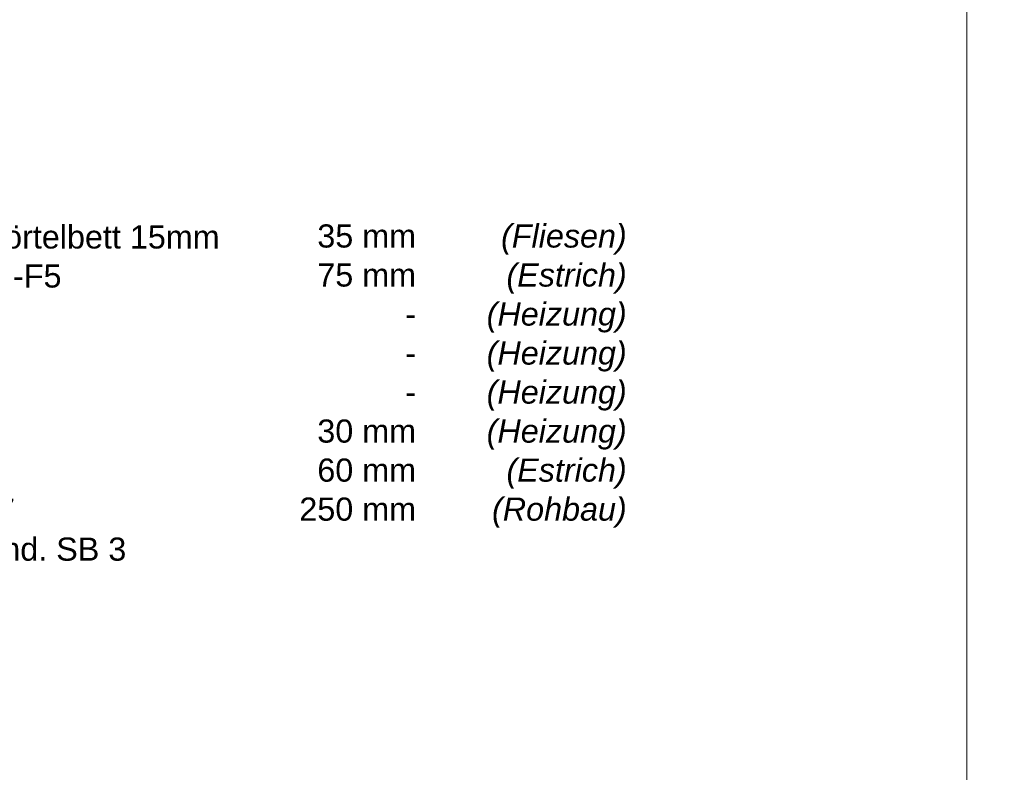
# Model space of a CAD drawing. Header units: metres. Extents: x 0.4 to 30.1, y -10.7 to 8.6.
# Tile 196 of 256: x 7 to 8, y -0.1 to 0.7. Entities that reach past the tile are written whole.
import ezdxf

# ---------------------------------------------------------------- set-up
doc = ezdxf.new("R2010")
doc.units = ezdxf.units.M
doc.layers.add('_Bodenaufbauten 20230510 (2D)', color=7, linetype='Continuous', lineweight=9)
doc.layers.add('Keine', color=7, linetype='Continuous', lineweight=9)
doc.styles.add('Arial', font='arial.ttf')
doc.styles.add('Arial (bold)', font='arialbd.ttf')
doc.styles.add('Arial (italic)', font='ariali.ttf')

# ---------------------------------------------------------------- blocks, each defined once
blk = doc.blocks.new('Bodenaufbauten 20230510 (2D)')
at = {"layer": 'Keine', "color": 255, "flags": 128}
for points in [[(6, 1.8), (8, 1.8), (8, -0.6), (6, -0.6)], [(8, 1.8), (10, 1.8), (10, -0.6), (8, -0.6)]]:
    blk.add_lwpolyline(points, close=True, dxfattribs=at)
at = {"layer": 'Keine', "color": 7, "insert": (6.3794, 0.50632), "char_height": 0.0252181, "attachment_point": 1, "line_spacing_factor": 1.011258, "style": 'Arial (bold)'}
blk.add_mtext('\\pxt4.957;07^I{\\fArial|b0|i0|c0|p0;Betonwerkstein 20mm auf Mörtelbett 15mm\\P}06 ^I{\\fArial|b0|i0|c0|p0;Zementestrich schwim. }{\\fArial|b0|i0|c0|p0;CT40-F5}{\\fArial|b0|i0|c0|p0;\\P}05{\\fArial|b0|i0|c0|p0; ^IFußbodenheizung d=17 mm \\P     ^INoppenmatten}{\\fArial|b0|i0|c0|p0;\\C1;\\P}04{\\fArial|b0|i0|c0|p0; ^ITrennlage\\P}03{\\fArial|b0|i0|c0|p0; ^ITrittschalldämmung, MW\\P}02{\\fArial|b0|i0|c0|p0; ^IAusgleichdämmung, MW}{\\fArial|b0|i0|c0|p0;\\P}01{\\fArial|b0|i0|c0|p0; ^ISTB Decke Ortbeton, C30/37\\P ^IUntersicht in Sichtqualität mind. SB 3}', dxfattribs=at)
at = {"layer": 'Keine', "color": 7, "transparency": 33554687, "char_height": 0.025218, "attachment_point": 3, "line_spacing_factor": 1.011258}
for s, insert, width, style in [('  35 mm\\P75 mm\\P-  \\P-\\P-\\P  30 mm\\P  60 mm\\P250 mm', (7.39978, 0.50738), 0.1510902, 'Arial'), ('(Fliesen)\\P(Estrich)\\P(Heizung)\\P(Heizung)\\P(Heizung)\\P(Heizung)\\P(Estrich)\\P(Rohbau)', (7.6294, 0.50738), 0.175, 'Arial (italic)')]:
    blk.add_mtext(s, dxfattribs=dict(at, insert=insert, width=width, style=style))

msp = doc.modelspace()

# ---------------------------------------------------------------- block references
at = {"layer": '_Bodenaufbauten 20230510 (2D)'}
msp.add_blockref('Bodenaufbauten 20230510 (2D)', (0, 0), dxfattribs=at)

doc.saveas('drawing.dxf')
